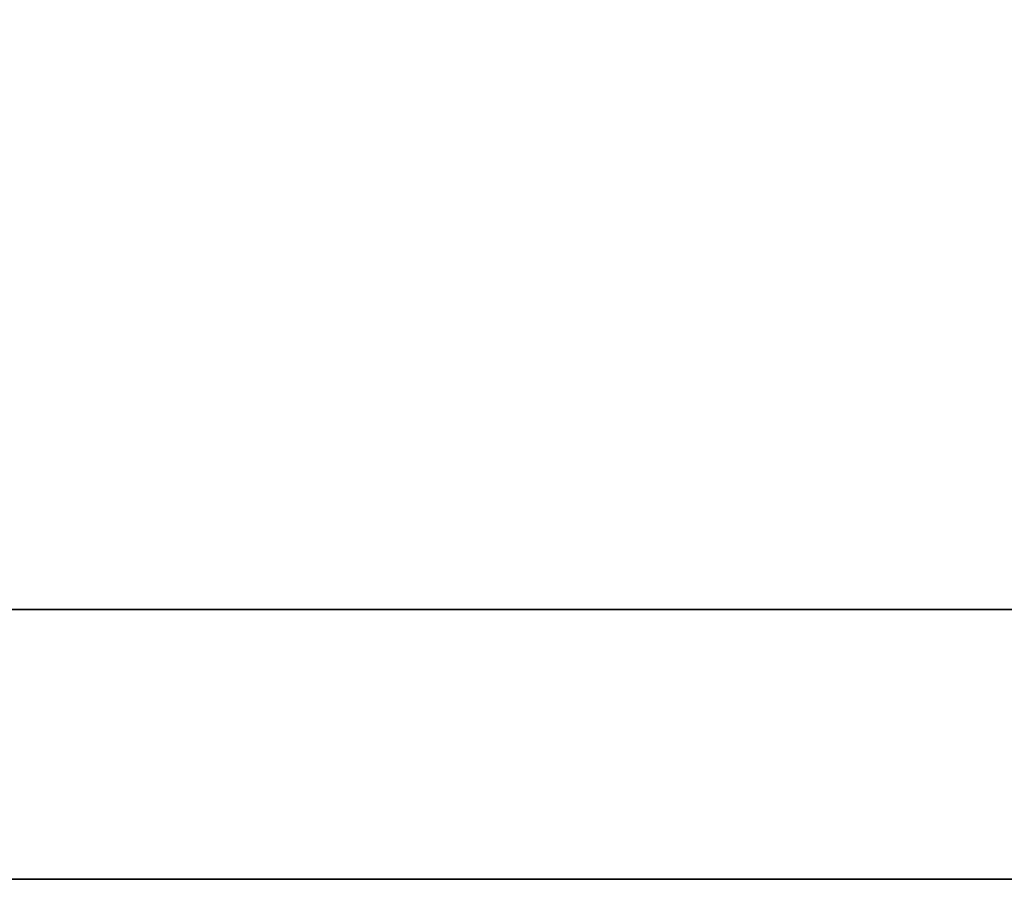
# Model space of a CAD drawing. Extents: x 903 to 1257, y 54 to 253.
# Tile 7 of 52: x 1126.425 to 1127.003, y 179.941 to 180.446. Entities that reach past the tile are written whole.
import ezdxf

# ---------------------------------------------------------------- set-up
doc = ezdxf.new("R2010")
doc.units = 0
doc.header["$MEASUREMENT"] = 0
doc.layers.add('DIM', color=4, linetype='CONTINUOUS')
doc.layers.add('layer 1', color=7, linetype='CONTINUOUS')

# ---------------------------------------------------------------- blocks, each defined once
blk = doc.blocks.new('TBI MOTION logo(完整正式版)')
at = {"layer": 'layer 1', "color": 22, "lineweight": 35}
blk.add_open_spline([(75.90875, -9.47875), (75.90875, -9.47875), (75.90875, -12.28625), (75.90875, -12.28625), (75.90875, -12.28625), (75.90875, -12.28625), (75.90875, -12.47875), (75.90875, -12.47875), (75.90875, -12.47875), (75.90875, -12.47875), (75.71625, -12.47875), (75.71625, -12.47875), (75.71625, -12.47875), (75.71625, -12.47875), (-88.32875, -12.47875), (-88.32875, -12.47875), (-88.32875, -12.47875), (-88.32875, -12.47875), (-88.32875, -13.29375), (-88.32875, -13.29375), (-88.32875, -13.29375), (-88.32875, -13.29375), (82.89125, -13.29375), (82.89125, -13.29375), (82.89125, -13.29375), (82.89125, -13.29375), (75.90875, -9.47875), (75.90875, -9.47875)], degree=3, knots=[0, 0, 0, 0, 0.1428571, 0.1428571, 0.1428571, 0.1428572, 0.2857143, 0.2857143, 0.2857143, 0.2857143, 0.4285714, 0.4285714, 0.4285714, 0.4285714, 0.5714286, 0.5714286, 0.5714286, 0.5714286, 0.7142857, 0.7142857, 0.7142857, 0.7142857, 0.8571429, 0.8571429, 0.8571429, 0.8571429, 1, 1, 1, 1], dxfattribs=at)

msp = doc.modelspace()

# ---------------------------------------------------------------- block references
at = {"layer": 'DIM', "xscale": 0.1943999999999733, "yscale": 0.1943999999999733, "zscale": 0.1943999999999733}
msp.add_blockref('TBI MOTION logo(完整正式版)', (1139.55133, 182.52556), dxfattribs=at)

doc.saveas('drawing.dxf')
